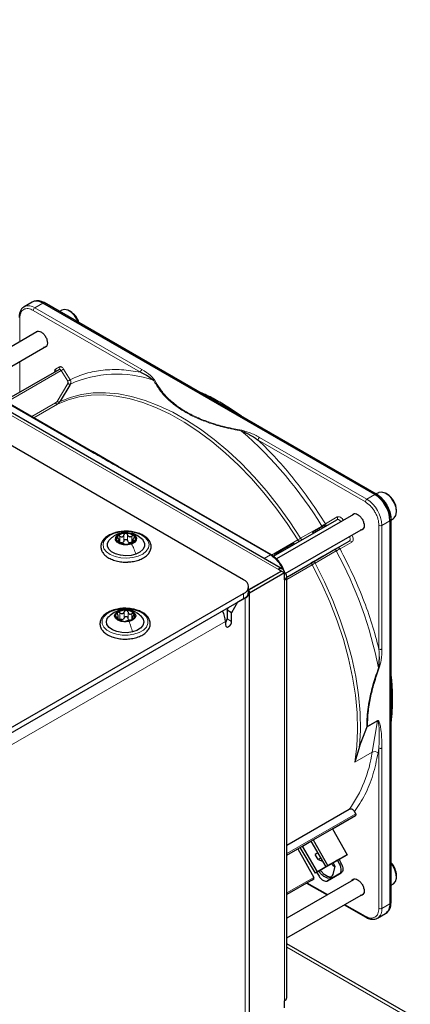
# Paper-space layout 'Blatt2' of a CAD drawing. Header units: millimetres. Extents: x 5 to 418, y 2 to 292.
# Tile 86 of 87: x 307 to 325, y 208 to 255. Entities that reach past the tile are written whole.
import ezdxf

# ---------------------------------------------------------------- set-up
doc = ezdxf.new("R2010")
doc.units = ezdxf.units.MM

psp = doc.layouts.new('Blatt2')

# ---------------------------------------------------------------- linework, layer by layer
at = {"color": 7, "linetype": 'Continuous', "lineweight": 25}
for p, q in [((317.662, 228.296), (272.124, 254.585)), ((319.488, 228.798), (283.991, 249.29)), ((307.744, 241.327), (307.368, 241.11)), ((307.831, 241.368), (307.776, 241.344)), ((323.815, 232.289), (308.244, 241.278)), ((323.893, 232.315), (308.322, 241.304)), ((307.368, 241.11), (307.385, 241.119)), ((309.137, 240.952), (309.034, 240.893)), ((309.544, 240.885), (309.488, 240.918)), ((307.958, 239.925), (304.4, 237.871)), ((305.201, 237.409), (308.433, 239.276)), ((310.58, 234.304), (303.393, 238.453)), ((306.45, 236.688), (309.005, 238.163)), ((309.504, 237.427), (309.052, 236.673)), ((311.783, 233.609), (310.573, 234.308)), ((318.963, 229.464), (311.776, 233.614)), ((323.987, 232.38), (323.883, 232.32)), ((324.393, 232.313), (324.337, 232.345)), ((319.061, 229.398), (322.032, 231.113)), ((322.807, 231.353), (319.204, 229.273)), ((324.58, 231.121), (324.574, 231.234)), ((324.583, 213.139), (324.583, 231.119)), ((324.589, 231.111), (324.687, 231.168)), ((324.832, 231.488), (324.832, 231.553)), ((319.614, 228.585), (323.283, 230.704)), ((321.106, 230.648), (321.012, 230.593)), ((321.209, 230.707), (321.106, 230.648)), ((321.136, 230.596), (321.106, 230.648)), ((321.477, 230.793), (321.447, 230.845)), ((324.522, 231.064), (324.522, 213.084)), ((321.012, 230.593), (320.898, 230.528)), ((320.928, 230.476), (320.898, 230.528)), ((321.012, 230.593), (321.042, 230.541)), ((311.822, 230.044), (311.822, 230.147)), ((312.47, 230.165), (312.47, 230.047)), ((319.685, 229.827), (319.438, 229.685)), ((319.835, 229.914), (319.685, 229.827)), ((319.715, 229.776), (319.685, 229.827)), ((319.906, 229.955), (319.835, 229.914)), ((319.865, 229.862), (319.835, 229.914)), ((320.004, 230.011), (319.906, 229.955)), ((319.936, 229.903), (319.906, 229.955)), ((320.034, 229.959), (320.004, 230.011)), ((320.978, 229.165), (321.971, 229.738)), ((322.059, 229.789), (322.612, 230.108)), ((319.086, 229.52), (319.133, 229.439)), ((319.237, 229.5), (319.207, 229.552)), ((319.359, 229.639), (319.329, 229.622)), ((319.359, 229.57), (319.329, 229.622)), ((319.388, 229.656), (319.359, 229.639)), ((319.389, 229.587), (319.359, 229.639)), ((319.403, 229.665), (319.387, 229.694)), ((319.438, 229.685), (319.388, 229.656)), ((319.418, 229.604), (319.388, 229.656)), ((319.468, 229.633), (319.438, 229.685)), ((319.711, 228.434), (320.879, 229.108)), ((317.91, 227.836), (319.415, 228.704)), ((319.429, 228.696), (317.916, 227.823)), ((319.571, 228.615), (317.937, 227.672)), ((319.415, 228.704), (319.288, 228.778)), ((319.415, 228.688), (319.415, 228.704)), ((319.429, 228.696), (319.571, 228.615)), ((319.571, 228.288), (319.571, 228.615)), ((319.688, 208.691), (319.688, 228.451)), ((317.896, 227.725), (317.896, 227.97)), ((295.048, 214.589), (317.662, 227.643)), ((317.732, 227.439), (317.379, 227.235)), ((317.937, 180.365), (317.937, 227.725)), ((295.048, 214.344), (317.662, 227.398)), ((316.884, 226.868), (316.955, 226.99)), ((317.379, 227.235), (317.096, 226.745)), ((311.784, 226.44), (311.784, 226.576)), ((312.424, 226.505), (312.424, 226.42)), ((317.096, 226.745), (316.884, 226.868)), ((316.884, 226.868), (316.884, 226.459)), ((317.096, 226.337), (317.096, 226.745)), ((316.813, 226.337), (316.813, 226.174)), ((324.02, 224.67), (323.983, 224.16)), ((323.467, 221.414), (323.453, 221.393)), ((323.1, 220.46), (323.432, 221.354)), ((323.1, 220.46), (322.874, 219.73)), ((322.616, 217.513), (319.688, 215.823)), ((322.916, 217.301), (322.856, 217.411)), ((321.828, 216.607), (322.914, 217.234)), ((320.923, 216.084), (321.828, 216.607)), ((321.828, 216.607), (322.515, 215.387)), ((320.418, 215.792), (320.818, 216.023)), ((320.818, 216.023), (320.923, 216.084)), ((320.818, 216.023), (321.518, 214.811)), ((320.923, 216.084), (321.61, 214.865)), ((319.688, 215.371), (320.203, 215.668)), ((320.203, 215.668), (320.313, 215.732)), ((320.203, 215.668), (320.947, 214.317)), ((320.313, 215.732), (320.418, 215.792)), ((321.025, 214.526), (320.313, 215.732)), ((321.118, 214.58), (320.418, 215.792)), ((321.138, 215.469), (321.02, 215.402)), ((321.16, 215.159), (321.02, 215.402)), ((321.61, 214.865), (322.515, 215.387)), ((322.515, 215.387), (322.136, 215.168)), ((321.854, 215.005), (321.025, 214.526)), ((321.74, 214.939), (321.118, 214.58)), ((321.278, 215.227), (321.16, 215.159)), ((321.16, 215.159), (321.361, 215.083)), ((321.518, 214.811), (322.14, 215.17)), ((322.14, 215.17), (321.74, 214.939)), ((321.74, 214.939), (321.74, 214.939)), ((322.06, 215.124), (321.854, 215.005)), ((321.854, 215.005), (321.945, 214.853)), ((322.06, 215.124), (322.136, 215.168)), ((322.166, 214.93), (322.06, 215.124)), ((322.136, 215.168), (322.241, 214.974)), ((321.118, 214.58), (321.025, 214.526)), ((321.083, 214.56), (321.201, 214.373)), ((321.61, 214.865), (321.518, 214.811)), ((321.592, 214.161), (322.158, 214.488)), ((322.231, 214.53), (321.665, 214.203)), ((321.945, 214.853), (321.841, 214.459)), ((322.158, 214.488), (322.231, 214.53)), ((322.807, 214.205), (319.688, 212.405)), ((320.832, 214.184), (319.688, 213.524)), ((320.612, 214.057), (321.581, 213.497)), ((320.832, 214.184), (320.946, 214.25)), ((321.665, 214.203), (321.592, 214.161)), ((324.583, 213.961), (324.687, 214.02)), ((324.832, 214.341), (324.832, 214.406)), ((319.688, 211.481), (323.283, 213.556)), ((322.381, 213.036), (323.389, 212.454)), ((323.939, 212.409), (324.315, 212.626)), ((324.345, 212.646), (324.393, 212.681)), ((323.387, 212.455), (323.389, 212.454)), ((325.475, 207.867), (319.688, 211.208)), ((319.571, 208.201), (319.571, 208.528))]:
    psp.add_line(p, q, dxfattribs=at)
at = {"color": 7, "linetype": 'Continuous', "lineweight": 18}
for p, q in [((319.288, 228.778), (283.791, 249.27)), ((307.868, 241.061), (308.244, 241.278)), ((308.244, 241.278), (308.296, 241.302)), ((308.296, 241.302), (323.867, 232.314)), ((312.824, 238.036), (307.797, 240.938)), ((312.895, 238.159), (307.868, 241.061)), ((307.161, 240.571), (307.161, 239.465)), ((307.161, 238.541), (307.161, 237.099)), ((303.343, 238.448), (310.53, 234.299)), ((309.102, 238.11), (306.545, 236.634)), ((308.84, 238.184), (309.025, 238.29)), ((309.41, 237.612), (309.102, 238.11)), ((309.22, 238.184), (309.528, 237.686)), ((308.912, 236.669), (309.416, 237.51)), ((309.536, 237.48), (309.504, 237.427)), ((309.052, 236.673), (309.032, 236.639)), ((307.724, 235.953), (308.839, 236.597)), ((308.934, 236.543), (307.818, 235.898)), ((323.368, 231.95), (318.341, 234.851)), ((323.439, 232.072), (318.412, 234.974)), ((311.726, 233.609), (318.913, 229.46)), ((323.815, 232.289), (323.439, 232.072)), ((323.867, 232.314), (323.815, 232.289)), ((321.5, 230.921), (322.053, 231.24)), ((324.563, 231.212), (324.569, 231.097)), ((320.334, 230.242), (321.327, 230.816)), ((321.239, 230.655), (321.209, 230.707)), ((321.362, 230.726), (321.332, 230.778)), ((324.004, 225.042), (324.004, 230.847)), ((324.522, 231.064), (324.146, 230.847)), ((324.146, 230.847), (324.146, 225.042)), ((324.569, 231.097), (324.522, 231.064)), ((324.569, 231.097), (324.569, 213.117)), ((311.795, 230.441), (311.886, 230.458)), ((311.852, 230.05), (311.852, 230.336)), ((312.047, 230.119), (312.047, 230.405)), ((312.222, 230.123), (312.222, 230.408)), ((312.424, 230.06), (312.424, 230.346)), ((311.776, 230.069), (311.776, 230.114)), ((312.523, 230.107), (312.523, 230.128)), ((318.973, 229.456), (320.202, 230.165)), ((322.612, 230.108), (319.688, 228.42)), ((322.733, 230.063), (322.18, 229.743)), ((318.913, 229.46), (318.627, 229.294)), ((319.153, 229.451), (319.123, 229.503)), ((319.254, 229.509), (319.224, 229.561)), ((319.312, 229.543), (319.282, 229.595)), ((322.002, 229.646), (321.009, 229.073)), ((320.876, 228.997), (319.688, 228.311)), ((319.571, 208.528), (319.571, 228.288)), ((317.662, 227.398), (317.662, 227.643)), ((317.728, 227.442), (317.732, 227.439)), ((317.732, 227.439), (317.732, 180.08)), ((311.719, 226.493), (311.719, 226.532)), ((311.854, 226.458), (311.854, 226.744)), ((311.864, 226.855), (311.913, 226.862)), ((312.066, 226.509), (312.066, 226.795)), ((312.239, 226.496), (312.239, 226.782)), ((312.421, 226.416), (312.421, 226.702)), ((316.813, 226.337), (294.483, 213.446)), ((312.46, 226.451), (312.46, 226.477)), ((316.884, 226.459), (317.096, 226.337)), ((323.453, 221.393), (323.933, 221.67)), ((323.467, 221.414), (323.934, 221.683)), ((323.933, 221.67), (323.686, 220.199)), ((323.934, 221.683), (323.933, 221.67)), ((323.686, 220.199), (322.874, 219.73)), ((324.004, 220.395), (323.967, 220.172)), ((324.004, 212.867), (324.004, 220.395)), ((324.146, 212.867), (324.146, 220.395)), ((322.916, 217.301), (319.688, 215.437)), ((322.914, 217.234), (319.688, 215.372)), ((322.166, 214.93), (322.241, 214.974)), ((319.688, 213.59), (320.947, 214.317)), ((319.688, 213.524), (320.946, 214.25)), ((320.641, 214.074), (321.61, 213.514)), ((324.146, 212.867), (324.522, 213.084)), ((324.522, 213.084), (324.569, 213.117)), ((322.41, 213.052), (323.368, 212.5)), ((325.231, 207.845), (319.688, 211.046))]:
    psp.add_line(p, q, dxfattribs=at)
at = {"color": 7, "linetype": 'Continuous', "lineweight": 25, "flags": 128}
for points in [[(309.917, 240.383), (309.859, 240.51), (309.732, 240.702), (309.579, 240.855), (309.416, 240.953), (309.261, 240.985), (309.137, 240.952)], [(324.687, 231.168), (324.725, 231.195), (324.804, 231.315), (324.832, 231.484), (324.806, 231.685), (324.729, 231.895), (324.61, 232.092), (324.462, 232.255), (324.299, 232.365), (324.141, 232.412), (324.004, 232.389), (323.987, 232.38)], [(324.583, 231.121), (324.583, 231.121), (324.583, 231.119)], [(312.609, 229.497), (312.38, 229.439), (312.131, 229.421), (311.884, 229.444), (311.658, 229.507), (311.471, 229.603), (311.34, 229.726), (311.273, 229.865), (311.277, 230.01), (311.352, 230.148), (311.391, 230.19)], [(312.407, 229.972), (312.226, 229.933), (312.033, 229.937), (311.857, 229.983), (311.725, 230.065), (311.658, 230.169), (311.664, 230.28), (311.744, 230.382), (311.886, 230.458)], [(311.886, 230.458), (312.067, 230.497), (312.26, 230.493), (312.435, 230.447), (312.567, 230.365), (312.635, 230.261), (312.628, 230.15), (312.548, 230.048), (312.407, 229.972)], [(312.914, 230.178), (312.953, 230.132), (313.019, 229.993), (313.015, 229.848), (312.94, 229.71), (312.801, 229.59), (312.609, 229.497)], [(312.442, 225.844), (312.2, 225.808), (311.95, 225.812), (311.712, 225.858), (311.506, 225.94), (311.348, 226.052), (311.252, 226.186), (311.224, 226.329), (311.268, 226.472), (311.34, 226.565)], [(312.294, 226.335), (312.105, 226.313), (311.915, 226.334), (311.755, 226.396), (311.647, 226.488), (311.609, 226.598), (311.646, 226.707), (311.753, 226.8), (311.913, 226.862)], [(311.913, 226.862), (312.103, 226.884), (312.292, 226.863), (312.453, 226.801), (312.561, 226.708), (312.599, 226.599), (312.562, 226.49), (312.455, 226.397), (312.294, 226.335)], [(312.862, 226.571), (312.956, 226.439), (312.983, 226.296), (312.939, 226.153), (312.828, 226.024), (312.658, 225.918), (312.442, 225.844)], [(316.813, 226.174), (316.824, 226.117), (316.854, 226.082), (316.9, 226.073), (316.954, 226.092), (317.009, 226.136), (317.054, 226.197), (317.085, 226.268), (317.096, 226.337)], [(324.687, 214.02), (324.692, 214.023), (324.785, 214.125), (324.829, 214.28), (324.82, 214.473), (324.758, 214.683), (324.651, 214.887), (324.583, 214.98)], [(321.813, 214.356), (321.731, 214.331), (321.586, 214.358), (321.432, 214.458), (321.295, 214.616), (321.264, 214.664)]]:
    psp.add_lwpolyline(points, dxfattribs=at)
at = {"color": 7, "linetype": 'Continuous', "lineweight": 18, "flags": 128}
for points in [[(309.102, 238.11), (309.091, 238.125), (309.079, 238.139), (309.066, 238.15), (309.053, 238.159), (309.039, 238.165), (309.027, 238.168), (309.015, 238.167), (309.005, 238.163)], [(320.202, 230.165), (319.7, 230.933), (319.168, 231.672), (318.608, 232.377), (318.024, 233.045), (317.42, 233.672), (316.799, 234.253), (316.165, 234.785), (315.521, 235.266), (314.872, 235.692), (314.222, 236.06), (313.574, 236.368), (312.932, 236.615), (312.301, 236.799), (311.684, 236.918), (311.084, 236.973), (310.506, 236.963), (309.953, 236.887), (309.428, 236.747), (308.934, 236.543)], [(309.032, 236.639), (309.527, 236.844), (310.053, 236.985), (310.608, 237.061), (311.188, 237.071), (311.789, 237.016), (312.409, 236.896), (313.042, 236.712), (313.685, 236.464), (314.335, 236.155), (314.988, 235.786), (315.639, 235.359), (316.284, 234.877), (316.92, 234.343), (317.544, 233.76), (318.15, 233.131), (318.735, 232.461), (319.297, 231.753), (319.831, 231.012), (320.334, 230.242)], [(322.221, 231.015), (322.205, 231.037), (322.181, 231.065), (322.155, 231.088), (322.128, 231.105), (322.102, 231.117), (322.076, 231.122), (322.053, 231.121), (322.032, 231.113)], [(311.578, 230.459), (311.835, 230.526), (312.113, 230.552), (312.394, 230.536), (312.657, 230.478), (312.886, 230.383), (313.064, 230.257), (313.18, 230.109), (313.226, 229.948), (313.197, 229.786), (313.098, 229.634), (312.933, 229.502), (312.715, 229.399), (312.458, 229.332), (312.179, 229.306), (311.899, 229.322), (311.635, 229.38), (311.406, 229.475), (311.228, 229.601), (311.112, 229.749), (311.067, 229.91), (311.095, 230.072), (311.195, 230.224), (311.359, 230.356), (311.578, 230.459)], [(322.612, 230.108), (322.629, 230.122), (322.642, 230.142), (322.65, 230.167), (322.653, 230.196), (322.651, 230.228), (322.645, 230.261), (322.633, 230.296), (322.621, 230.322)], [(322.874, 219.73), (322.965, 220.463), (323.001, 221.235), (322.98, 222.04), (322.902, 222.873), (322.769, 223.728), (322.581, 224.6), (322.34, 225.482), (322.047, 226.369), (321.703, 227.254), (321.312, 228.133), (320.876, 228.997)], [(321.009, 229.073), (321.449, 228.2), (321.844, 227.313), (322.19, 226.418), (322.485, 225.523), (322.727, 224.632), (322.915, 223.752), (323.046, 222.889), (323.122, 222.049), (323.14, 221.237), (323.1, 220.46)], [(311.688, 226.888), (311.96, 226.93), (312.242, 226.931), (312.515, 226.889), (312.759, 226.808), (312.959, 226.693), (313.101, 226.552), (313.174, 226.395), (313.175, 226.233), (313.103, 226.075), (312.962, 225.934), (312.763, 225.819), (312.519, 225.737), (312.247, 225.695), (311.965, 225.694), (311.693, 225.736), (311.448, 225.817), (311.249, 225.932), (311.107, 226.073), (311.033, 226.23), (311.033, 226.392), (311.105, 226.55), (311.245, 226.691), (311.444, 226.806), (311.688, 226.888)]]:
    psp.add_lwpolyline(points, dxfattribs=at)
at = {"color": 7, "linetype": 'Continuous', "lineweight": 25}
for centre, radius, start, end in [((307.951, 240.869), 0.503, 54.3824, 114.3071), ((308, 240.882), 0.514, 54.844, 109.1737), ((308.31, 241.278), 0.0279, 64.1059, 120.3461), ((309.015, 240.07), 0.972, 17.9984, 57.0027), ((322.987, 230.995), 1.537, 2.6055, 57.3945), ((323.026, 231.012), 1.55, 7.4229, 57.1417), ((323.877, 232.292), 0.0281, 357.4371, 55.9531), ((323.895, 231.519), 0.937, 2.1074, 57.8873), ((311.87, 230.214), 0.173, 134.1863, 231.9102), ((312.112, 229.927), 0.548, 87.8913, 131.4412), ((312.169, 229.893), 0.583, 51.9083, 93.6399), ((312.422, 230.216), 0.173, 314.1863, 51.9102), ((312.123, 230.537), 0.583, 231.9083, 273.6399), ((311.907, 230.219), 0.199, 281.5369, 297.7956), ((312.18, 230.503), 0.548, 267.8913, 311.4412), ((312.363, 230.24), 0.213, 244.9839, 260.5643), ((319.398, 228.643), 0.175, 350.786, 129.2033), ((319.509, 228.451), 0.175, 290.7834, 69.2166), ((317.538, 227.97), 0.349, 290.7834, 69.2166), ((317.496, 227.765), 0.402, 294.3747, 354.3052), ((317.627, 227.723), 0.302, 290.3079, 27.3737), ((311.834, 226.601), 0.178, 119.6383, 215.1305), ((312.048, 226.83), 0.49, 222.6923, 269.7353), ((312.093, 226.226), 0.634, 83.846, 123.2267), ((312.159, 226.366), 0.49, 42.6923, 89.7353), ((312.373, 226.596), 0.178, 299.6383, 35.1305), ((315.792, 226.299), 1.021, 2.1236, 30.9778), ((311.924, 226.653), 0.232, 276.183, 290.8897), ((312.114, 226.971), 0.634, 263.846, 303.2267), ((312.373, 226.566), 0.178, 237.4296, 254.998), ((316.574, 226.475), 0.311, 320.4485, 357.1401), ((323.865, 214.357), 0.968, 2.9061, 42.0997), ((324.046, 213.024), 0.48, 304.0564, 7.2558), ((324.057, 213.07), 0.514, 310.8243, 5.1593), ((324.555, 213.141), 0.0279, 299.6454, 355.8931), ((319.488, 208.711), 0.201, 294.3747, 354.3052)]:
    psp.add_arc(centre, radius, start, end, dxfattribs=at)
at = {"color": 7, "linetype": 'Continuous', "lineweight": 18}
for centre, radius, start, end in [((307.573, 240.644), 0.511, 54.6299, 111.5164), ((307.951, 240.931), 0.154, 122.6055, 177.3945), ((308.764, 238.13), 0.0926, 307.8335, 35.0766), ((308.95, 238.237), 0.0922, 306.3512, 35.1851), ((308.179, 239.709), 1.846, 299.9888, 304.3156), ((312.978, 238.029), 0.154, 122.6055, 177.3945), ((311.711, 232.679), 5.271, 70.957, 114.3749), ((304.849, 220.732), 19.319, 31.4621, 48.8282), ((318.495, 234.844), 0.154, 122.6055, 177.3945), ((323.521, 231.943), 0.154, 122.6055, 177.3945), ((322.611, 230.777), 1.537, 2.6055, 57.3945), ((323.881, 232.29), 0.0279, 64.1059, 120.3461), ((321.977, 231.187), 0.0922, 306.3512, 35.1851), ((324.555, 231.121), 0.0279, 299.6454, 355.8931), ((324.075, 230.984), 0.154, 242.6097, 297.3903), ((322.649, 230.024), 0.0922, 24.8163, 113.6431), ((305.029, 220.416), 19.32, 11.1727, 28.5377), ((317.574, 221.078), 6.175, 324.7369, 351.8127), ((323.805, 219.957), 0.269, 52.8719, 116.0918), ((323.659, 212.812), 0.49, 303.8713, 6.4024), ((324.075, 213.004), 0.154, 242.6097, 297.3903), ((323.419, 212.495), 0.0509, 174.5815, 232.0182)]:
    psp.add_arc(centre, radius, start, end, dxfattribs=at)
at = {"color": 7, "linetype": 'Continuous', "lineweight": 25}
for points, knots in [([(307.391, 241.116), (307.361, 241.101), (307.287, 241.063), (307.204, 240.951), (307.15, 240.805), (307.129, 240.689), (307.133, 240.621), (307.134, 240.61)], [0, 0, 0, 0, 0.178353, 0.449155, 0.712576, 0.95398, 1, 1, 1, 1]), ([(307.883, 239.882), (307.901, 239.908), (307.938, 239.963), (308.039, 239.982), (308.118, 239.947), (308.158, 239.93)], [0, 0, 0, 0, 0.314168, 0.657084, 1, 1, 1, 1]), ([(308.158, 239.93), (308.198, 239.902), (308.277, 239.845), (308.379, 239.705), (308.446, 239.55), (308.47, 239.398), (308.446, 239.275), (308.382, 239.196), (308.315, 239.191), (308.283, 239.189)], [0, 0, 0, 0, 0.144573, 0.289146, 0.433719, 0.578293, 0.722866, 0.867439, 1, 1, 1, 1]), ([(308.83, 238.066), (308.83, 238.066), (308.829, 238.065), (308.824, 238.058), (308.82, 238.057), (308.82, 238.057)], [0, 0, 0, 0, 0.337931, 0.908636, 1, 1, 1, 1]), ([(312.824, 238.036), (312.949, 237.976), (313.178, 237.866), (313.352, 237.725), (313.431, 237.661)], [0, 0, 0, 0, 0.546487, 1, 1, 1, 1]), ([(317.554, 235.974), (317.368, 236.104), (316.982, 236.373), (316.39, 236.717), (315.937, 236.957), (315.689, 237.059), (315.642, 237.078)], [0, 0, 0, 0, 0.292559, 0.608996, 0.925533, 1, 1, 1, 1]), ([(308.934, 236.543), (308.953, 236.555), (308.991, 236.581), (309.018, 236.619), (309.032, 236.639)], [0, 0, 0, 0, 0.495823, 1, 1, 1, 1]), ([(317.566, 235.274), (317.605, 235.26), (317.683, 235.232), (317.807, 235.173), (317.935, 235.104), (318.059, 235.033), (318.194, 234.95), (318.284, 234.89), (318.341, 234.851)], [0, 0, 0, 0, 0.131707, 0.266427, 0.45503, 0.620819, 0.756483, 1, 1, 1, 1]), ([(324.382, 231.8), (324.337, 231.871), (324.273, 231.972), (324.163, 232.099), (324.066, 232.193), (323.969, 232.271), (323.911, 232.302), (323.893, 232.312)], [0, 0, 0, 0, 0.3320553, 0.4650309, 0.6820186, 0.9011252, 1, 1, 1, 1]), ([(323.905, 232.287), (323.988, 232.229), (324.116, 232.14), (324.27, 231.956), (324.376, 231.796), (324.46, 231.625), (324.532, 231.436), (324.544, 231.315), (324.55, 231.247)], [0, 0, 0, 0, 0.2605131, 0.4007519, 0.5439668, 0.6871816, 0.8274204, 1, 1, 1, 1]), ([(324.574, 231.234), (324.574, 231.245), (324.572, 231.302), (324.546, 231.406), (324.503, 231.549), (324.448, 231.68), (324.401, 231.764), (324.382, 231.8)], [0, 0, 0, 0, 0.057456, 0.318799, 0.541248, 0.806265, 1, 1, 1, 1]), ([(322.732, 231.309), (322.75, 231.336), (322.787, 231.391), (322.889, 231.41), (322.968, 231.375), (323.007, 231.358)], [0, 0, 0, 0, 0.3141679, 0.6570839, 1, 1, 1, 1]), ([(323.007, 231.358), (323.047, 231.329), (323.127, 231.273), (323.228, 231.133), (323.296, 230.978), (323.319, 230.826), (323.295, 230.703), (323.231, 230.623), (323.164, 230.619), (323.132, 230.616)], [0, 0, 0, 0, 0.144573, 0.289146, 0.433719, 0.578293, 0.722866, 0.867439, 1, 1, 1, 1]), ([(321.332, 230.778), (321.312, 230.767), (321.275, 230.745), (321.23, 230.719), (321.209, 230.707)], [0, 0, 0, 0, 0.520139, 1, 1, 1, 1]), ([(321.447, 230.845), (321.446, 230.844), (321.443, 230.842), (321.42, 230.829), (321.383, 230.808), (321.35, 230.788), (321.332, 230.778)], [0, 0, 0, 0, 0.2389, 0.474476, 0.723416, 1, 1, 1, 1]), ([(311.572, 230.476), (311.522, 230.46), (311.39, 230.416), (311.218, 230.308), (311.066, 230.162), (310.977, 229.991), (310.956, 229.812), (311.003, 229.641), (311.082, 229.522), (311.144, 229.462), (311.16, 229.446)], [0, 0, 0, 0, 0.092156, 0.240541, 0.390001, 0.537835, 0.679671, 0.816266, 0.952757, 1, 1, 1, 1]), ([(311.794, 230.446), (311.763, 230.434), (311.697, 230.408), (311.593, 230.351), (311.483, 230.276), (311.418, 230.215), (311.383, 230.183)], [0, 0, 0, 0, 0.215439, 0.451477, 0.711857, 1, 1, 1, 1]), ([(312.247, 229.128), (312.329, 229.135), (312.502, 229.149), (312.747, 229.216), (312.97, 229.316), (313.149, 229.449), (313.274, 229.608), (313.333, 229.784), (313.323, 229.961), (313.25, 230.125), (313.122, 230.27), (312.943, 230.393), (312.72, 230.489), (312.465, 230.551), (312.192, 230.577), (311.92, 230.563), (311.707, 230.528), (311.601, 230.487), (311.572, 230.476)], [0, 0, 0, 0, 0.060019, 0.126308, 0.192969, 0.260153, 0.327478, 0.393155, 0.45581, 0.517158, 0.579544, 0.644327, 0.710475, 0.776735, 0.842847, 0.908917, 0.975106, 1, 1, 1, 1]), ([(311.75, 230.338), (311.746, 230.332), (311.738, 230.32), (311.739, 230.295), (311.75, 230.27), (311.763, 230.254), (311.769, 230.247)], [0, 0, 0, 0, 0.249857, 0.499466, 0.749011, 1, 1, 1, 1]), ([(311.852, 230.336), (311.843, 230.34), (311.824, 230.35), (311.795, 230.355), (311.768, 230.352), (311.756, 230.343), (311.75, 230.338)], [0, 0, 0, 0, 0.249807, 0.500055, 0.750309, 1, 1, 1, 1]), ([(311.776, 230.114), (311.789, 230.115), (311.809, 230.117), (311.821, 230.132), (311.823, 230.149), (311.819, 230.171), (311.804, 230.204), (311.783, 230.23), (311.769, 230.247)], [0, 0, 0, 0, 0.249201, 0.374338, 0.498932, 0.624008, 0.74976, 1, 1, 1, 1]), ([(312.234, 230.493), (312.208, 230.498), (312.121, 230.514), (311.967, 230.495), (311.851, 230.462), (311.792, 230.445)], [0, 0, 0, 0, 0.172328, 0.584995, 1, 1, 1, 1]), ([(311.852, 230.336), (311.872, 230.326), (311.903, 230.311), (311.945, 230.308), (311.976, 230.313), (312.003, 230.328), (312.032, 230.357), (312.041, 230.386), (312.047, 230.405)], [0, 0, 0, 0, 0.249168, 0.374303, 0.498903, 0.623987, 0.749746, 1, 1, 1, 1]), ([(312.132, 230.475), (312.122, 230.473), (312.101, 230.471), (312.074, 230.455), (312.055, 230.432), (312.05, 230.414), (312.047, 230.405)], [0, 0, 0, 0, 0.250033, 0.499632, 0.749228, 1, 1, 1, 1]), ([(312.047, 230.119), (312.05, 230.128), (312.055, 230.147), (312.074, 230.169), (312.101, 230.185), (312.132, 230.191), (312.164, 230.186), (312.191, 230.171), (312.212, 230.149), (312.219, 230.131), (312.222, 230.123)], [0, 0, 0, 0, 0.125193, 0.249438, 0.374279, 0.499024, 0.623869, 0.749369, 0.87443, 1, 1, 1, 1]), ([(312.222, 230.408), (312.219, 230.417), (312.212, 230.435), (312.192, 230.457), (312.164, 230.472), (312.143, 230.474), (312.132, 230.475)], [0, 0, 0, 0, 0.249815, 0.499908, 0.75012, 1, 1, 1, 1]), ([(312.222, 230.408), (312.229, 230.389), (312.24, 230.36), (312.271, 230.333), (312.299, 230.319), (312.33, 230.314), (312.374, 230.319), (312.404, 230.335), (312.424, 230.346)], [0, 0, 0, 0, 0.249199, 0.374336, 0.49893, 0.624007, 0.749759, 1, 1, 1, 1]), ([(312.914, 230.177), (312.834, 230.246), (312.698, 230.363), (312.481, 230.463), (312.355, 230.477), (312.302, 230.482)], [0, 0, 0, 0, 0.4563456, 0.7700307, 1, 1, 1, 1]), ([(312.529, 230.352), (312.522, 230.356), (312.509, 230.365), (312.481, 230.367), (312.452, 230.361), (312.433, 230.351), (312.424, 230.346)], [0, 0, 0, 0, 0.2499907, 0.4996106, 0.7491271, 1, 1, 1, 1]), ([(312.516, 230.26), (312.503, 230.242), (312.484, 230.217), (312.472, 230.183), (312.469, 230.161), (312.474, 230.144), (312.488, 230.129), (312.509, 230.128), (312.523, 230.128)], [0, 0, 0, 0, 0.249201, 0.374338, 0.498932, 0.624008, 0.74976, 1, 1, 1, 1]), ([(312.516, 230.26), (312.522, 230.268), (312.534, 230.284), (312.543, 230.309), (312.543, 230.334), (312.533, 230.346), (312.529, 230.352)], [0, 0, 0, 0, 0.249852, 0.499902, 0.750115, 1, 1, 1, 1]), ([(311.776, 230.114), (311.77, 230.114), (311.758, 230.113), (311.749, 230.105), (311.75, 230.094), (311.759, 230.083), (311.764, 230.078)], [0, 0, 0, 0, 0.249852, 0.499902, 0.750115, 1, 1, 1, 1]), ([(311.764, 230.078), (311.77, 230.073), (311.783, 230.062), (311.811, 230.048), (311.841, 230.036), (311.859, 230.031), (311.869, 230.028)], [0, 0, 0, 0, 0.249991, 0.499611, 0.749127, 1, 1, 1, 1]), ([(311.947, 230.023), (311.931, 230.024), (311.898, 230.025), (311.868, 230.042), (311.852, 230.05)], [0, 0, 0, 0, 0.498459, 1, 1, 1, 1]), ([(312.07, 229.966), (312.063, 229.969), (312.052, 229.973), (312.021, 229.982), (311.994, 229.99), (311.962, 230), (311.919, 230.014), (311.889, 230.023), (311.869, 230.028)], [0, 0, 0, 0, 0.249199, 0.374336, 0.49893, 0.624007, 0.749759, 1, 1, 1, 1]), ([(312.047, 230.119), (312.043, 230.104), (312.034, 230.074), (312.012, 230.053), (312, 230.042)], [0, 0, 0, 0, 0.50155, 1, 1, 1, 1]), ([(312.07, 229.966), (312.074, 229.964), (312.08, 229.962), (312.101, 229.958), (312.128, 229.955), (312.149, 229.955), (312.16, 229.955)], [0, 0, 0, 0, 0.249815, 0.499908, 0.75012, 1, 1, 1, 1]), ([(312.16, 229.955), (312.171, 229.956), (312.192, 229.957), (312.218, 229.96), (312.237, 229.965), (312.243, 229.967), (312.245, 229.969)], [0, 0, 0, 0, 0.250033, 0.499632, 0.749228, 1, 1, 1, 1]), ([(312.273, 230.047), (312.261, 230.057), (312.237, 230.078), (312.227, 230.108), (312.222, 230.123)], [0, 0, 0, 0, 0.498457, 1, 1, 1, 1]), ([(312.44, 230.038), (312.42, 230.032), (312.39, 230.023), (312.347, 230.007), (312.316, 229.996), (312.29, 229.987), (312.261, 229.977), (312.252, 229.972), (312.245, 229.969)], [0, 0, 0, 0, 0.249168, 0.374303, 0.498903, 0.623987, 0.749746, 1, 1, 1, 1]), ([(312.424, 230.06), (312.409, 230.051), (312.378, 230.034), (312.345, 230.031), (312.329, 230.03)], [0, 0, 0, 0, 0.501552, 1, 1, 1, 1]), ([(312.424, 230.06), (312.433, 230.065), (312.448, 230.074), (312.464, 230.077), (312.47, 230.078)], [0, 0, 0, 0, 0.61582, 1, 1, 1, 1]), ([(312.44, 230.038), (312.45, 230.041), (312.468, 230.047), (312.498, 230.06), (312.525, 230.076), (312.537, 230.087), (312.543, 230.092)], [0, 0, 0, 0, 0.249807, 0.500055, 0.750309, 1, 1, 1, 1]), ([(312.543, 230.092), (312.547, 230.097), (312.555, 230.108), (312.553, 230.12), (312.543, 230.127), (312.53, 230.127), (312.523, 230.128)], [0, 0, 0, 0, 0.249857, 0.499466, 0.749011, 1, 1, 1, 1]), ([(321.971, 229.738), (321.98, 229.743), (321.996, 229.753), (322.021, 229.767), (322.043, 229.78), (322.054, 229.786), (322.059, 229.789)], [0, 0, 0, 0, 0.248974, 0.501635, 0.750749, 1, 1, 1, 1]), ([(311.16, 229.446), (311.188, 229.422), (311.271, 229.351), (311.444, 229.256), (311.684, 229.173), (311.948, 229.13), (312.141, 229.116), (312.239, 229.127), (312.247, 229.128)], [0, 0, 0, 0, 0.1157989, 0.3313255, 0.5479602, 0.7642238, 0.9801041, 1, 1, 1, 1]), ([(319.45, 228.953), (319.404, 229.024), (319.341, 229.125), (319.23, 229.252), (319.132, 229.347), (319.037, 229.423), (318.979, 229.453), (318.963, 229.461)], [0, 0, 0, 0, 0.335682, 0.470248, 0.690009, 0.912205, 1, 1, 1, 1]), ([(319.123, 229.503), (319.116, 229.499), (319.106, 229.493), (319.102, 229.491), (319.104, 229.492), (319.105, 229.492)], [0, 0, 0, 0, 0.5110357, 0.7533793, 1, 1, 1, 1]), ([(319.222, 229.56), (319.212, 229.554), (319.194, 229.544), (319.166, 229.528), (319.142, 229.514), (319.13, 229.507), (319.123, 229.503)], [0, 0, 0, 0, 0.257013, 0.493304, 0.733189, 1, 1, 1, 1]), ([(319.224, 229.561), (319.218, 229.558), (319.21, 229.553), (319.206, 229.551), (319.207, 229.551), (319.207, 229.552)], [0, 0, 0, 0, 0.520179, 0.760732, 1, 1, 1, 1]), ([(319.282, 229.595), (319.276, 229.591), (319.265, 229.585), (319.249, 229.575), (319.235, 229.567), (319.228, 229.563), (319.224, 229.561)], [0, 0, 0, 0, 0.2551268, 0.4980179, 0.7419398, 1, 1, 1, 1]), ([(319.357, 229.638), (319.344, 229.631), (319.322, 229.618), (319.295, 229.602), (319.282, 229.595)], [0, 0, 0, 0, 0.5307148, 1, 1, 1, 1]), ([(319.606, 228.581), (319.594, 228.622), (319.566, 228.715), (319.512, 228.84), (319.467, 228.922), (319.45, 228.953)], [0, 0, 0, 0, 0.323417, 0.741485, 1, 1, 1, 1]), ([(320.879, 229.108), (320.895, 229.117), (320.925, 229.135), (320.961, 229.155), (320.978, 229.165)], [0, 0, 0, 0, 0.5, 1, 1, 1, 1]), ([(312.025, 225.511), (312.104, 225.51), (312.276, 225.507), (312.532, 225.549), (312.777, 225.626), (312.987, 225.737), (313.151, 225.878), (313.257, 226.043), (313.295, 226.222), (313.264, 226.396), (313.174, 226.554), (313.031, 226.693), (312.837, 226.809), (312.603, 226.895), (312.341, 226.947), (312.067, 226.959), (311.844, 226.945), (311.726, 226.914), (311.69, 226.904)], [0, 0, 0, 0, 0.057677, 0.123796, 0.190144, 0.256923, 0.324222, 0.391248, 0.45599, 0.517933, 0.579253, 0.642336, 0.707659, 0.773922, 0.840104, 0.906153, 0.972213, 1, 1, 1, 1]), ([(311.69, 226.904), (311.64, 226.894), (311.504, 226.865), (311.311, 226.778), (311.123, 226.651), (310.994, 226.5), (310.924, 226.332), (310.919, 226.16), (310.964, 226.025), (311.012, 225.953), (311.026, 225.932)], [0, 0, 0, 0, 0.085561, 0.2337466, 0.383071, 0.5330284, 0.6652819, 0.805908, 0.9427289, 1, 1, 1, 1]), ([(311.862, 226.862), (311.819, 226.85), (311.729, 226.825), (311.54, 226.737), (311.418, 226.632), (311.336, 226.561)], [0, 0, 0, 0, 0.226332, 0.473835, 1, 1, 1, 1]), ([(311.719, 226.532), (311.711, 226.533), (311.697, 226.533), (311.684, 226.526), (311.679, 226.515), (311.685, 226.504), (311.688, 226.498)], [0, 0, 0, 0, 0.249852, 0.499902, 0.750115, 1, 1, 1, 1]), ([(311.688, 226.498), (311.693, 226.493), (311.704, 226.481), (311.729, 226.464), (311.758, 226.449), (311.777, 226.443), (311.786, 226.439)], [0, 0, 0, 0, 0.249991, 0.499611, 0.749127, 1, 1, 1, 1]), ([(311.719, 226.532), (311.734, 226.532), (311.757, 226.532), (311.775, 226.546), (311.784, 226.562), (311.784, 226.584), (311.776, 226.618), (311.759, 226.646), (311.748, 226.664)], [0, 0, 0, 0, 0.249201, 0.374338, 0.498932, 0.624008, 0.74976, 1, 1, 1, 1]), ([(311.746, 226.756), (311.741, 226.75), (311.729, 226.739), (311.726, 226.715), (311.732, 226.689), (311.743, 226.672), (311.748, 226.664)], [0, 0, 0, 0, 0.249857, 0.499466, 0.749011, 1, 1, 1, 1]), ([(311.854, 226.744), (311.845, 226.75), (311.827, 226.761), (311.797, 226.768), (311.768, 226.768), (311.753, 226.76), (311.746, 226.756)], [0, 0, 0, 0, 0.249807, 0.500055, 0.750309, 1, 1, 1, 1]), ([(311.854, 226.744), (311.874, 226.732), (311.903, 226.714), (311.947, 226.707), (311.979, 226.71), (312.009, 226.722), (312.043, 226.748), (312.056, 226.776), (312.066, 226.795)], [0, 0, 0, 0, 0.249168, 0.374303, 0.498903, 0.623987, 0.749746, 1, 1, 1, 1]), ([(312.868, 226.564), (312.806, 226.62), (312.7, 226.715), (312.494, 226.823), (312.289, 226.88), (312.057, 226.896), (311.928, 226.874), (311.862, 226.862)], [0, 0, 0, 0, 0.2264184, 0.3843064, 0.624808, 0.8107623, 1, 1, 1, 1]), ([(312.066, 226.509), (312.059, 226.494), (312.046, 226.465), (312.02, 226.446), (312.007, 226.437)], [0, 0, 0, 0, 0.50155, 1, 1, 1, 1]), ([(312.161, 226.856), (312.151, 226.856), (312.13, 226.855), (312.101, 226.842), (312.078, 226.821), (312.07, 226.804), (312.066, 226.795)], [0, 0, 0, 0, 0.250033, 0.499632, 0.749228, 1, 1, 1, 1]), ([(312.066, 226.509), (312.07, 226.518), (312.078, 226.535), (312.101, 226.556), (312.129, 226.569), (312.161, 226.572), (312.192, 226.564), (312.217, 226.547), (312.234, 226.524), (312.238, 226.505), (312.239, 226.496)], [0, 0, 0, 0, 0.125193, 0.249438, 0.374279, 0.499024, 0.623869, 0.749369, 0.87443, 1, 1, 1, 1]), ([(312.239, 226.782), (312.238, 226.791), (312.234, 226.809), (312.217, 226.833), (312.192, 226.85), (312.172, 226.854), (312.161, 226.856)], [0, 0, 0, 0, 0.249815, 0.499908, 0.75012, 1, 1, 1, 1]), ([(312.239, 226.782), (312.244, 226.762), (312.25, 226.733), (312.275, 226.703), (312.299, 226.686), (312.329, 226.679), (312.37, 226.679), (312.401, 226.693), (312.421, 226.702)], [0, 0, 0, 0, 0.2491995, 0.3743362, 0.4989302, 0.6240074, 0.7497593, 1, 1, 1, 1]), ([(312.278, 226.416), (312.268, 226.428), (312.247, 226.45), (312.242, 226.481), (312.239, 226.496)], [0, 0, 0, 0, 0.4984571, 1, 1, 1, 1]), ([(312.519, 226.698), (312.514, 226.703), (312.504, 226.713), (312.478, 226.718), (312.45, 226.714), (312.431, 226.706), (312.421, 226.702)], [0, 0, 0, 0, 0.249991, 0.499611, 0.749127, 1, 1, 1, 1]), ([(312.489, 226.608), (312.474, 226.592), (312.451, 226.568), (312.432, 226.536), (312.424, 226.514), (312.423, 226.497), (312.431, 226.482), (312.448, 226.479), (312.46, 226.477)], [0, 0, 0, 0, 0.249201, 0.374338, 0.498932, 0.624008, 0.74976, 1, 1, 1, 1]), ([(312.489, 226.608), (312.496, 226.616), (312.51, 226.631), (312.523, 226.655), (312.528, 226.679), (312.522, 226.692), (312.519, 226.698)], [0, 0, 0, 0, 0.249852, 0.499902, 0.750115, 1, 1, 1, 1]), ([(311.968, 226.359), (311.964, 226.362), (311.958, 226.367), (311.932, 226.379), (311.908, 226.39), (311.879, 226.403), (311.837, 226.42), (311.807, 226.432), (311.786, 226.439)], [0, 0, 0, 0, 0.249199, 0.374336, 0.49893, 0.624007, 0.749759, 1, 1, 1, 1]), ([(311.949, 226.423), (311.932, 226.425), (311.898, 226.43), (311.869, 226.449), (311.854, 226.458)], [0, 0, 0, 0, 0.498459, 1, 1, 1, 1]), ([(311.968, 226.359), (311.97, 226.357), (311.974, 226.354), (311.99, 226.349), (312.015, 226.344), (312.036, 226.342), (312.046, 226.341)], [0, 0, 0, 0, 0.249815, 0.499908, 0.75012, 1, 1, 1, 1]), ([(312.046, 226.341), (312.057, 226.34), (312.078, 226.339), (312.107, 226.34), (312.129, 226.343), (312.138, 226.345), (312.142, 226.346)], [0, 0, 0, 0, 0.250033, 0.499632, 0.749228, 1, 1, 1, 1]), ([(312.353, 226.397), (312.334, 226.392), (312.305, 226.386), (312.261, 226.374), (312.228, 226.366), (312.199, 226.359), (312.165, 226.352), (312.151, 226.348), (312.142, 226.346)], [0, 0, 0, 0, 0.249168, 0.374303, 0.498903, 0.623987, 0.749746, 1, 1, 1, 1]), ([(312.353, 226.397), (312.362, 226.399), (312.38, 226.403), (312.41, 226.413), (312.44, 226.426), (312.454, 226.436), (312.461, 226.441)], [0, 0, 0, 0, 0.249807, 0.500055, 0.750309, 1, 1, 1, 1]), ([(312.461, 226.441), (312.467, 226.445), (312.478, 226.455), (312.481, 226.467), (312.476, 226.475), (312.465, 226.476), (312.46, 226.477)], [0, 0, 0, 0, 0.249857, 0.499466, 0.749011, 1, 1, 1, 1]), ([(311.026, 225.932), (311.048, 225.904), (311.112, 225.825), (311.258, 225.714), (311.471, 225.61), (311.72, 225.541), (311.911, 225.509), (312.013, 225.511), (312.025, 225.511)], [0, 0, 0, 0, 0.116196, 0.327348, 0.541899, 0.757588, 0.9728, 1, 1, 1, 1]), ([(324.583, 221.568), (324.602, 221.769), (324.643, 222.19), (324.645, 222.869), (324.626, 223.404), (324.59, 223.713), (324.583, 223.774)], [0, 0, 0, 0, 0.288167, 0.604731, 0.921312, 1, 1, 1, 1]), ([(323.432, 221.354), (323.436, 221.361), (323.442, 221.374), (323.45, 221.388), (323.453, 221.393)], [0, 0, 0, 0, 0.571552, 1, 1, 1, 1]), ([(322.856, 217.411), (322.841, 217.435), (322.81, 217.481), (322.744, 217.522), (322.675, 217.537), (322.636, 217.521), (322.616, 217.513)], [0, 0, 0, 0, 0.2674714, 0.517881, 0.7633389, 1, 1, 1, 1]), ([(321.799, 214.973), (321.808, 214.955), (321.841, 214.888), (321.893, 214.838), (321.932, 214.801)], [0, 0, 0, 0, 0.263002, 1, 1, 1, 1]), ([(322.158, 214.488), (322.171, 214.497), (322.197, 214.516), (322.229, 214.571), (322.247, 214.659), (322.232, 214.765), (322.203, 214.857), (322.179, 214.906), (322.166, 214.93)], [0, 0, 0, 0, 0.135276, 0.269053, 0.499996, 0.73094, 0.864645, 1, 1, 1, 1]), ([(321.461, 214.341), (321.43, 214.361), (321.369, 214.4), (321.284, 214.486), (321.222, 214.562), (321.195, 214.61), (321.189, 214.621)], [0, 0, 0, 0, 0.302999, 0.606945, 0.908508, 1, 1, 1, 1]), ([(321.201, 214.373), (321.216, 214.35), (321.246, 214.305), (321.313, 214.234), (321.399, 214.169), (321.485, 214.141), (321.549, 214.142), (321.578, 214.155), (321.592, 214.161)], [0, 0, 0, 0, 0.135278, 0.269056, 0.500001, 0.730943, 0.864646, 1, 1, 1, 1]), ([(321.841, 214.459), (321.826, 214.421), (321.796, 214.345), (321.705, 214.289), (321.59, 214.281), (321.504, 214.321), (321.461, 214.341)], [0, 0, 0, 0, 0.250261, 0.499984, 0.749713, 1, 1, 1, 1]), ([(322.732, 214.162), (322.75, 214.188), (322.787, 214.244), (322.889, 214.263), (322.968, 214.228), (323.007, 214.21)], [0, 0, 0, 0, 0.314168, 0.657084, 1, 1, 1, 1]), ([(323.007, 214.21), (323.047, 214.182), (323.127, 214.125), (323.228, 213.986), (323.296, 213.831), (323.319, 213.679), (323.295, 213.556), (323.231, 213.476), (323.164, 213.471), (323.132, 213.469)], [0, 0, 0, 0, 0.144573, 0.289146, 0.433719, 0.578293, 0.722866, 0.867439, 1, 1, 1, 1]), ([(323.389, 212.457), (323.416, 212.441), (323.487, 212.399), (323.606, 212.362), (323.742, 212.349), (323.855, 212.363), (323.91, 212.399), (323.928, 212.411)], [0, 0, 0, 0, 0.1437918, 0.3808116, 0.6250082, 0.880873, 1, 1, 1, 1])]:
    psp.add_open_spline(points, degree=3, knots=knots, dxfattribs=at)
at = {"color": 7, "linetype": 'Continuous', "lineweight": 18}
for points, knots in [([(307.797, 240.938), (307.717, 240.975), (307.594, 241.031), (307.446, 241.024), (307.344, 240.988), (307.262, 240.918), (307.183, 240.793), (307.17, 240.658), (307.161, 240.571)], [0, 0, 0, 0, 0.239457, 0.368361, 0.5, 0.631639, 0.760543, 1, 1, 1, 1]), ([(308.803, 238.062), (308.801, 238.074), (308.795, 238.109), (308.807, 238.155), (308.829, 238.174), (308.84, 238.184)], [0, 0, 0, 0, 0.205862, 0.617587, 1, 1, 1, 1]), ([(309.025, 238.29), (309.039, 238.295), (309.067, 238.305), (309.121, 238.287), (309.177, 238.245), (309.206, 238.204), (309.22, 238.184)], [0, 0, 0, 0, 0.240773, 0.5, 0.759227, 1, 1, 1, 1]), ([(309.528, 237.686), (309.769, 237.792), (310.252, 238.004), (311.062, 238.151), (311.917, 238.18), (312.522, 238.084), (312.824, 238.036)], [0, 0, 0, 0, 0.249257, 0.5, 0.750743, 1, 1, 1, 1]), ([(313.475, 237.678), (313.417, 237.749), (313.271, 237.928), (313.036, 238.072), (312.895, 238.159)], [0, 0, 0, 0, 0.39819, 1, 1, 1, 1]), ([(309.416, 237.51), (309.419, 237.517), (309.426, 237.532), (309.428, 237.559), (309.423, 237.587), (309.414, 237.604), (309.41, 237.612)], [0, 0, 0, 0, 0.247321, 0.497654, 0.748719, 1, 1, 1, 1]), ([(309.536, 237.48), (309.542, 237.493), (309.556, 237.52), (309.562, 237.571), (309.556, 237.629), (309.537, 237.667), (309.528, 237.686)], [0, 0, 0, 0, 0.216924, 0.455917, 0.716953, 1, 1, 1, 1]), ([(313.431, 237.661), (313.438, 237.665), (313.452, 237.673), (313.467, 237.677), (313.475, 237.678)], [0, 0, 0, 0, 0.483164, 1, 1, 1, 1]), ([(313.431, 237.661), (313.524, 237.505), (313.701, 237.207), (314.06, 236.802), (314.468, 236.451), (314.936, 236.143), (315.469, 235.874), (316.077, 235.637), (316.778, 235.431), (317.295, 235.328), (317.566, 235.274)], [0, 0, 0, 0, 0.141038, 0.268348, 0.385526, 0.500284, 0.615098, 0.732344, 0.859336, 1, 1, 1, 1]), ([(317.58, 235.309), (317.333, 235.357), (316.853, 235.45), (316.169, 235.643), (315.537, 235.88), (314.961, 236.167), (314.464, 236.499), (314.054, 236.864), (313.719, 237.259), (313.558, 237.536), (313.475, 237.678)], [0, 0, 0, 0, 0.1285805, 0.2500872, 0.3751101, 0.5000007, 0.6248916, 0.7499142, 0.8714095, 1, 1, 1, 1]), ([(317.566, 235.274), (317.569, 235.281), (317.573, 235.294), (317.577, 235.304), (317.58, 235.309)], [0, 0, 0, 0, 0.499999, 1, 1, 1, 1]), ([(318.412, 234.974), (318.262, 235.055), (318.012, 235.191), (317.703, 235.275), (317.58, 235.309)], [0, 0, 0, 0, 0.600655, 1, 1, 1, 1]), ([(318.341, 234.851), (318.629, 234.566), (319.205, 233.993), (320.022, 233.031), (320.798, 232.01), (321.266, 231.283), (321.5, 230.921)], [0, 0, 0, 0, 0.249327, 0.5, 0.750673, 1, 1, 1, 1]), ([(310.53, 234.299), (310.539, 234.303), (310.557, 234.311), (310.575, 234.31), (310.58, 234.304), (310.58, 234.304)], [0, 0, 0, 0, 0.499615, 0.99923, 1, 1, 1, 1]), ([(310.53, 234.299), (310.661, 234.224), (310.861, 234.109), (311.129, 233.954), (311.397, 233.799), (311.596, 233.684), (311.726, 233.609)], [0, 0, 0, 0, 0.327983, 0.500008, 0.672268, 1, 1, 1, 1]), ([(311.776, 233.613), (311.769, 233.616), (311.754, 233.621), (311.736, 233.613), (311.726, 233.609)], [0, 0, 0, 0, 0.498802, 1, 1, 1, 1]), ([(324.004, 230.847), (323.996, 230.945), (323.983, 231.094), (323.903, 231.311), (323.821, 231.476), (323.719, 231.63), (323.571, 231.807), (323.448, 231.894), (323.368, 231.95)], [0, 0, 0, 0, 0.239457, 0.368361, 0.5, 0.631639, 0.760543, 1, 1, 1, 1]), ([(322.053, 231.24), (322.073, 231.247), (322.115, 231.262), (322.197, 231.234), (322.28, 231.172), (322.323, 231.11), (322.345, 231.081)], [0, 0, 0, 0, 0.240773, 0.5, 0.759227, 1, 1, 1, 1]), ([(321.5, 230.921), (321.488, 230.914), (321.465, 230.899), (321.418, 230.87), (321.372, 230.842), (321.341, 230.824), (321.327, 230.816)], [0, 0, 0, 0, 0.280057, 0.540096, 0.780086, 1, 1, 1, 1]), ([(320.334, 230.242), (320.311, 230.228), (320.264, 230.201), (320.223, 230.177), (320.202, 230.165)], [0, 0, 0, 0, 0.500009, 1, 1, 1, 1]), ([(322.74, 230.395), (322.756, 230.362), (322.787, 230.293), (322.8, 230.19), (322.783, 230.105), (322.749, 230.076), (322.733, 230.063)], [0, 0, 0, 0, 0.240773, 0.5, 0.759227, 1, 1, 1, 1]), ([(320.202, 230.165), (320.209, 230.155), (320.224, 230.135), (320.251, 230.114), (320.278, 230.105), (320.292, 230.11), (320.299, 230.112)], [0, 0, 0, 0, 0.249998, 0.499998, 0.749999, 1, 1, 1, 1]), ([(322.002, 229.646), (322.017, 229.655), (322.047, 229.672), (322.095, 229.698), (322.143, 229.724), (322.167, 229.737), (322.18, 229.743)], [0, 0, 0, 0, 0.219499, 0.459352, 0.719529, 1, 1, 1, 1]), ([(322.18, 229.743), (322.377, 229.36), (322.772, 228.591), (323.268, 227.409), (323.693, 226.22), (323.901, 225.434), (324.004, 225.042)], [0, 0, 0, 0, 0.249327, 0.5, 0.750673, 1, 1, 1, 1]), ([(318.913, 229.46), (318.922, 229.463), (318.94, 229.471), (318.959, 229.47), (318.964, 229.464), (318.964, 229.463)], [0, 0, 0, 0, 0.483167, 0.966335, 1, 1, 1, 1]), ([(319.478, 228.782), (319.458, 228.833), (319.39, 229.002), (319.188, 229.262), (319.005, 229.394), (318.913, 229.46)], [0, 0, 0, 0, 0.174416, 0.587208, 1, 1, 1, 1]), ([(320.879, 229.108), (320.874, 229.103), (320.862, 229.093), (320.857, 229.065), (320.861, 229.032), (320.871, 229.009), (320.876, 228.997)], [0, 0, 0, 0, 0.2499978, 0.4999985, 0.7499993, 1, 1, 1, 1]), ([(320.876, 228.997), (320.897, 229.009), (320.938, 229.033), (320.985, 229.06), (321.009, 229.073)], [0, 0, 0, 0, 0.499991, 1, 1, 1, 1]), ([(324.004, 225.042), (324.009, 224.981), (324.016, 224.879), (324.019, 224.761), (324.02, 224.698), (324.02, 224.677), (324.02, 224.67)], [0, 0, 0, 0, 0.499633, 0.837034, 0.940275, 1, 1, 1, 1]), ([(324.146, 225.042), (324.141, 224.871), (324.133, 224.587), (324.052, 224.278), (324.02, 224.154)], [0, 0, 0, 0, 0.601803, 1, 1, 1, 1]), ([(323.983, 224.16), (323.893, 223.894), (323.723, 223.396), (323.566, 222.74), (323.48, 222.203), (323.431, 221.759), (323.432, 221.485), (323.432, 221.354)], [0, 0, 0, 0, 0.274348, 0.514819, 0.682915, 0.849027, 1, 1, 1, 1]), ([(324.02, 224.154), (323.936, 223.912), (323.773, 223.44), (323.599, 222.738), (323.484, 222.057), (323.472, 221.628), (323.467, 221.414)], [0, 0, 0, 0, 0.2571577, 0.5001276, 0.7501111, 1, 1, 1, 1]), ([(324.02, 224.154), (324.015, 224.155), (324.004, 224.156), (323.99, 224.159), (323.983, 224.16)], [0, 0, 0, 0, 0.5, 1, 1, 1, 1]), ([(323.933, 221.67), (323.935, 221.671), (323.939, 221.673), (323.948, 221.673), (323.976, 221.65), (324.006, 221.45), (324.03, 221.034), (324.014, 220.628), (324.004, 220.395)], [0, 0, 0, 0, 0.005139, 0.010596, 0.02391, 0.11665, 0.49365, 1, 1, 1, 1]), ([(323.934, 221.683), (323.937, 221.685), (323.943, 221.688), (323.955, 221.69), (323.979, 221.682), (324.007, 221.644), (324.037, 221.571), (324.072, 221.438), (324.107, 221.217), (324.139, 220.859), (324.143, 220.569), (324.146, 220.395)], [0, 0, 0, 0, 0.006885, 0.014082, 0.030554, 0.076822, 0.142145, 0.227611, 0.400918, 0.641595, 1, 1, 1, 1]), ([(323.967, 220.172), (323.893, 219.817), (323.745, 219.108), (323.371, 218.178), (323.028, 217.667), (322.856, 217.411)], [0, 0, 0, 0, 0.3332203, 0.6667688, 1, 1, 1, 1])]:
    psp.add_open_spline(points, degree=3, knots=knots, dxfattribs=at)
for points in [[(309.528, 237.686), (309.52, 237.681), (309.506, 237.671), (309.474, 237.651), (309.439, 237.63), (309.42, 237.618), (309.41, 237.612)], [(309.416, 237.51), (309.426, 237.503), (309.446, 237.489), (309.481, 237.476), (309.513, 237.472), (309.528, 237.477), (309.536, 237.48)], [(308.839, 236.597), (308.853, 236.606), (308.882, 236.625), (308.902, 236.654), (308.912, 236.669)], [(309.032, 236.639), (309.024, 236.636), (309.009, 236.631), (308.977, 236.635), (308.942, 236.648), (308.922, 236.662), (308.912, 236.669)], [(308.934, 236.543), (308.927, 236.541), (308.913, 236.537), (308.887, 236.547), (308.86, 236.567), (308.846, 236.587), (308.839, 236.597)], [(321.479, 230.794), (321.488, 230.8), (321.505, 230.814), (321.516, 230.847), (321.516, 230.885), (321.505, 230.909), (321.5, 230.921)], [(320.398, 230.17), (320.396, 230.17), (320.39, 230.17), (320.374, 230.185), (320.354, 230.21), (320.341, 230.231), (320.334, 230.242)], [(312.609, 229.497), (312.581, 229.58), (312.524, 229.747), (312.446, 229.897), (312.407, 229.972)], [(321.971, 229.738), (321.97, 229.736), (321.967, 229.731), (321.972, 229.709), (321.984, 229.68), (321.996, 229.658), (322.002, 229.646)], [(322.18, 229.743), (322.172, 229.754), (322.157, 229.775), (322.124, 229.795), (322.089, 229.801), (322.069, 229.793), (322.059, 229.789)], [(320.978, 229.165), (320.977, 229.163), (320.974, 229.158), (320.98, 229.136), (320.991, 229.107), (321.003, 229.084), (321.009, 229.073)], [(312.442, 225.844), (312.422, 225.929), (312.38, 226.1), (312.323, 226.256), (312.294, 226.335)], [(324.004, 225.042), (324.015, 225.038), (324.035, 225.028), (324.075, 225.024), (324.115, 225.028), (324.135, 225.038), (324.146, 225.042)], [(324.004, 220.395), (324.015, 220.39), (324.035, 220.381), (324.075, 220.377), (324.115, 220.381), (324.135, 220.39), (324.146, 220.395)], [(323.368, 212.5), (323.451, 212.462), (323.618, 212.388), (323.828, 212.437), (323.976, 212.595), (323.995, 212.776), (324.004, 212.867)]]:
    psp.add_open_spline(points, degree=3, dxfattribs=at)
at = {"color": 7, "linetype": 'Continuous', "lineweight": 25}
for points in [[(320.932, 229.138), (320.902, 229.121), (320.843, 229.087), (320.801, 229.063), (320.803, 229.064), (320.853, 229.093), (320.941, 229.144), (321.054, 229.209), (321.177, 229.28), (321.247, 229.32), (321.282, 229.34)], [(321.282, 229.34), (321.312, 229.358), (321.371, 229.392), (321.413, 229.416), (321.41, 229.415), (321.361, 229.386), (321.273, 229.335), (321.16, 229.27), (321.037, 229.199), (320.967, 229.159), (320.932, 229.138)], [(322.916, 217.301), (322.919, 217.294), (322.925, 217.28), (322.928, 217.26), (322.924, 217.243), (322.918, 217.237), (322.914, 217.234)], [(322.241, 214.974), (322.262, 214.928), (322.304, 214.836), (322.32, 214.701), (322.298, 214.588), (322.253, 214.549), (322.231, 214.53)], [(320.946, 214.25), (320.949, 214.253), (320.956, 214.259), (320.959, 214.276), (320.957, 214.296), (320.95, 214.31), (320.947, 214.317)]]:
    psp.add_open_spline(points, degree=3, dxfattribs=at)

doc.saveas('drawing.dxf')
